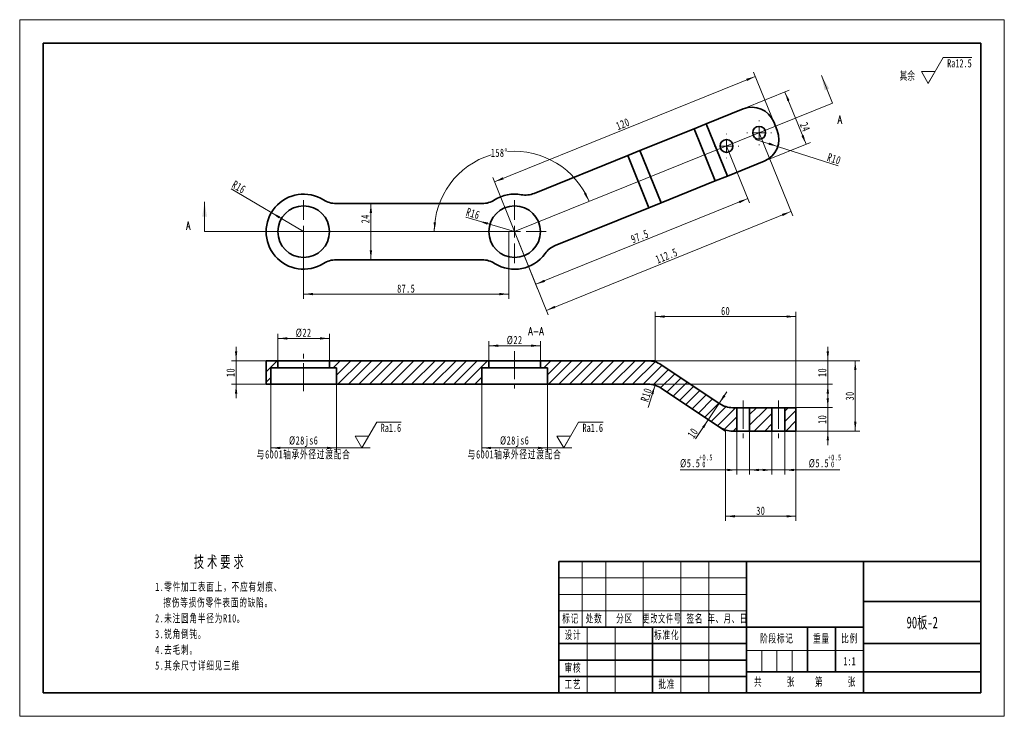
# Model space of a CAD drawing. Header units: millimetres. Extents: x -210 to 210, y -148 to 148.
import ezdxf
from ezdxf.enums import TextEntityAlignment as Align

# ---------------------------------------------------------------- set-up
doc = ezdxf.new("R2010")
doc.units = ezdxf.units.MM
doc.set_wipeout_variables(frame=1)
doc.linetypes.add('点画线', pattern=[18, 12, -2, 2, -2])
doc.layers.get('0').update_dxf_attribs({"lineweight": 35})
for name, color, linetype, lineweight in [('10', 7, 'Continuous', 18), ('中心线层', 1, '点画线', 18), ('剖面线层', 4, 'Continuous', 18), ('尺寸线层', 3, 'Continuous', 18), ('粗实线层', 7, 'Continuous', 35), ('细实线层', 7, 'Continuous', 18)]:
    doc.layers.add(name, color=color, linetype=linetype, lineweight=lineweight)
doc.styles.add('SLDTEXTSTYLE1', font='txt.shx', dxfattribs={"width": 0.7, "bigfont": 'gbcbig.shx'})
doc.styles.add('TitleStyle', font='txt', dxfattribs={"width": 0.667})
doc.styles.add('标准', font='txt', dxfattribs={"width": 0.667})
doc.dimstyles.new('GB_尺寸', dxfattribs={"dimtxt": 3.5, "dimasz": 4, "dimexe": 2, "dimexo": 0, "dimtad": 1, "dimdsep": 46, "dimtxsty": '标准', "dimblk": '_CAXARROW', "dimcen": 0, "dimdle": 6, "dimazin": 2, "dimtfac": 0.707107, "dimtdec": 3, "dimtmove": 2, "dimatfit": 3, "dimfxl": 0, "dimfrac": 2, "dimtolj": 1, "dimtzin": 0, "dimarcsym": 0})

# ---------------------------------------------------------------- blocks, each defined once
blk = doc.blocks.new('$CAXA_FRAME_13B17AC1$')
at = {"layer": '粗实线层'}
for p, q in [((-200, 138.5), (-200, -138.5)), ((200, 138.5), (-200, 138.5)), ((200, -138.5), (200, 138.5)), ((-200, -138.5), (200, -138.5))]:
    blk.add_line(p, q, dxfattribs=at)
at = {"layer": '细实线层'}
for p, q in [((210, 148.5), (-210, 148.5)), ((-210, 148.5), (-210, -148.5)), ((210, -148.5), (210, 148.5)), ((-210, -148.5), (210, -148.5))]:
    blk.add_line(p, q, dxfattribs=at)
blk = doc.blocks.new('$CAXA_TITLE_151E506F$')
at = {"layer": '粗实线层'}
for p, q in [((0, 56), (-180, 56)), ((-180, 56), (-180, 0)), ((-100, 56), (-100, 0)), ((-50, 56), (-50, 0)), ((0, 0), (0, 56)), ((0, 39), (-50, 39)), ((-50, 28), (-180, 28)), ((-140, 28), (-140, 0)), ((-74, 28), (-74, 9)), ((-62, 28), (-62, 9)), ((-100, 21), (-180, 21)), ((0, 21), (-50, 21)), ((-100, 14), (-180, 14)), ((0, 9), (-100, 9)), ((-100, 7), (-180, 7)), ((0, 0), (-180, 0))]:
    blk.add_line(p, q, dxfattribs=at)
at = {"layer": '细实线层'}
for p, q in [((-170, 56), (-170, 28)), ((-160, 56), (-160, 28)), ((-144, 56), (-144, 28)), ((-128, 56), (-128, 0)), ((-116, 56), (-116, 0)), ((-100, 49), (-180, 49)), ((-100, 42), (-180, 42)), ((-100, 35), (-180, 35)), ((-168, 28), (-168, 0)), ((-156, 28), (-156, 0)), ((-50, 18), (-100, 18)), ((-93.5, 18), (-93.5, 9)), ((-87, 18), (-87, 9)), ((-80.5, 18), (-80.5, 9))]:
    blk.add_line(p, q, dxfattribs=at)
at = {"layer": '尺寸线层', "char_height": 3.5, "attachment_point": 5, "line_spacing_factor": 1.369753, "style": '标准'}
for s, insert, width in [('\\T1.1;标记', (-175, 31.5), 18), ('\\T1.1;处数', (-165, 31.5), 18), ('\\T1.1;分区', (-152, 31.5), 30), ('\\T1.1;{\\W0.618357;更改文件号}', (-136, 31.5), 30), ('\\T1.1;签名', (-122, 31.5), 22), ('\\T1.1;{\\W0.634692;年、月、日}', (-108, 31.5), 30), ('\\T1.1;设计', (-174, 24.5), 22), ('\\T1.1;标准化', (-134, 24.5), 22), ('\\T1.1;阶段标记', (-87, 23), 50), ('\\T1.1;重量', (-68, 23), 22), ('\\T1.1;比例', (-56, 23), 22), ('\\T1.1;审核', (-174, 10.5), 22), ('\\T1.1;工艺', (-174, 3.5), 22), ('\\T1.1;批准', (-134, 3.5), 22), ('\\T1.1;共', (-95, 4.5), 8), ('\\T1.1;张', (-81, 4.5), 8), ('\\T1.1;第', (-69, 4.5), 8), ('\\T1.1;张', (-55, 4.5), 8)]:
    blk.add_mtext(s, dxfattribs=dict(at, insert=insert, width=width))
at = {"layer": '尺寸线层', "style": '标准'}
for tag, height, width, p in [('标记C', 3.54, 0.667, (-175, 52.5)), ('处数C', 3.54, 0.667, (-165, 52.5)), ('分区C', 3.54, 0.667, (-152, 52.5)), ('更改文件号C', 3.54, 0.512156, (-136, 52.5)), ('更改签名C', 3.54, 0.459969, (-122, 52.5)), ('更改日期C', 3.54, 0.62723, (-108, 52.5)), ('单位名称', 5.05, 0.667, (-25, 47.5)), ('标记B', 3.54, 0.667, (-175, 45.5)), ('处数B', 3.54, 0.667, (-165, 45.5)), ('分区B', 3.54, 0.667, (-152, 45.5)), ('更改文件号B', 3.54, 0.512156, (-136, 45.5)), ('更改签名B', 3.54, 0.459969, (-122, 45.5)), ('更改日期B', 3.54, 0.62723, (-108, 45.5)), ('材料名称', 5.05, 0.667, (-75, 42)), ('标记A', 3.54, 0.667, (-175, 38.5)), ('处数A', 3.54, 0.667, (-165, 38.5)), ('分区A', 3.54, 0.667, (-152, 38.5)), ('更改文件号A', 3.54, 0.512156, (-136, 38.5)), ('更改签名A', 3.54, 0.459969, (-122, 38.5)), ('更改日期A', 3.54, 0.62723, (-108, 38.5)), ('图纸名称', 5.05, 0.667, (-25, 30)), ('设计', 3.54, 0.667, (-162, 24.5)), ('设计日期', 3.54, 0.667, (-148, 24.5)), ('标准化', 3.54, 0.667, (-122, 24.5)), ('标准化日期', 3.54, 0.569556, (-108, 24.5)), ('图纸编号', 5.05, 0.667, (-25, 15)), ('审核', 3.54, 0.667, (-162, 10.5)), ('审核日期', 3.54, 0.667, (-148, 10.5)), ('阶段标记S', 3.54, 0.229984, (-96.75, 13.5)), ('阶段标记A', 3.54, 0.229984, (-90.25, 13.5)), ('阶段标记B', 3.54, 0.229984, (-83.75, 13.5)), ('阶段标记C', 3.54, 0.229984, (-77.25, 13.5)), ('重量', 3.54, 0.667, (-68, 13.5)), ('图纸比例', 3.54, 0.524733, (-56, 13.5)), ('工艺', 3.54, 0.667, (-162, 3.5)), ('工艺日期', 3.54, 0.667, (-148, 3.5)), ('批准', 3.54, 0.667, (-122, 3.5)), ('批准日期', 3.54, 0.667, (-108, 3.5)), ('页数', 3.54, 0.667, (-88, 4.5)), ('页码', 3.54, 0.667, (-62, 4.5)), ('投影符号', 3.54, 0.667, (-25, 4.5))]:
    blk.add_attdef(tag, text='', height=height, dxfattribs=dict(at, width=width)).set_placement(p, align=Align.MIDDLE_CENTER)
blk = doc.blocks.new('*X4')
at = {"layer": '尺寸线层', "color": 0, "linetype": 'ByBlock', "lineweight": -2, "line_spacing_factor": 1.15057}
for s, insert, char_height, width, attachment_point, style in [('\\T1.3;技术要求', (27.79, 0), 5, 114.1797, 2, 'TitleStyle'), ('\\T1.1;\\pxi-1,l1;1.零件加工表面上，不应有划痕、擦伤等损伤零件表面的缺陷。\\P2.未注圆角半径为R10。\\P3.锐角倒钝。\\P4.去毛刺。\\P5.其余尺寸详细见三维\\P', (0, -11.39), 3.5, 57.0899, 1, '标准')]:
    blk.add_mtext(s, dxfattribs=dict(at, insert=insert, char_height=char_height, width=width, attachment_point=attachment_point, style=style))
blk = doc.blocks.new('SW_CENTERMARKSYMBOL_0_8')
at = {"layer": '10', "color": 0}
for p, q in [((0, 5), (0, 13.5)), ((-5, 0), (-13.5, 0)), ((0, 0), (-2.5, 0)), ((0, 0), (0, 2.5)), ((0, 0), (0, -2.5)), ((0, 0), (2.5, 0)), ((5, 0), (13.5, 0)), ((0, -5), (0, -13.5))]:
    blk.add_line(p, q, dxfattribs=at)
blk = doc.blocks.new('SW_CENTERMARKSYMBOL_2')
at = {"layer": '10', "color": 0}
for p, q in [((0, 5), (0, 13.5)), ((-5, 0), (-13.5, 0)), ((0, 0), (-2.5, 0)), ((0, 0), (0, 2.5)), ((0, 0), (0, -2.5)), ((0, 0), (2.5, 0)), ((5, 0), (13.5, 0)), ((0, -5), (0, -13.5))]:
    blk.add_line(p, q, dxfattribs=at)
blk = doc.blocks.new('SW_CENTERMARKSYMBOL_2_2')
at = {"layer": '10', "color": 0}
for p, q in [((0, 5), (0, 5.25)), ((-5, 0), (-5.25, 0)), ((0, 0), (-2.5, 0)), ((0, 0), (0, 2.5)), ((0, 0), (0, -2.5)), ((0, 0), (2.5, 0)), ((5, 0), (5.25, 0)), ((0, -5), (0, -5.25))]:
    blk.add_line(p, q, dxfattribs=at)
blk = doc.blocks.new('SW_CENTERMARKSYMBOL_3_2')
at = {"layer": '10', "color": 0}
for p, q in [((0, 5), (0, 5.25)), ((-5, 0), (-5.25, 0)), ((0, 0), (-2.5, 0)), ((0, 0), (0, 2.5)), ((0, 0), (0, -2.5)), ((0, 0), (2.5, 0)), ((5, 0), (5.25, 0)), ((0, -5), (0, -5.25))]:
    blk.add_line(p, q, dxfattribs=at)
blk = doc.blocks.new('*X9')
at = {"layer": '尺寸线层', "linetype": 'Continuous'}
blk.add_hatch(color=0, dxfattribs=at).paths.add_polyline_path([(-102.66, 66.26), (-98.97, 64.66), (-99.47, 63.8)], flags=0)
at = {"layer": '尺寸线层', "color": 0, "linetype": 'Continuous'}
blk.add_line((-119.86, 76.42), (-88.89, 58.13), dxfattribs=at)
at = {"layer": '尺寸线层', "color": 0, "linetype": 'Continuous', "insert": (-116.48, 77.17), "char_height": 3.5, "width": 9.4793, "attachment_point": 5, "rotation": 329.4295, "line_spacing_factor": 1.15057, "style": '标准'}
blk.add_mtext('\\T1.1;R16', dxfattribs=at)
blk = doc.blocks.new('_CAXARROW')
blk.add_hatch(color=0).paths.add_polyline_path([(0, 0), (-1, 0.125), (-1, -0.125)], flags=0)
blk = doc.blocks.new('*X10')
at = {"layer": '尺寸线层', "linetype": 'Continuous'}
for points in [[(-60.2, 70.13), (-59.7, 66.13), (-60.7, 66.13)], [(-60.2, 46.13), (-59.7, 50.13), (-60.7, 50.13)]]:
    blk.add_hatch(color=0, dxfattribs=at).paths.add_polyline_path(points, flags=0)
at = {"layer": '尺寸线层', "color": 0, "linetype": 'Continuous'}
for p, q in [((-75.03, 70.13), (-58.2, 70.13)), ((-60.2, 70.13), (-60.2, 46.13)), ((-75.03, 46.13), (-58.2, 46.13))]:
    blk.add_line(p, q, dxfattribs=at)
at = {"layer": '尺寸线层', "color": 0, "insert": (-62.55, 63.6), "char_height": 3.5, "width": 7, "attachment_point": 5, "rotation": 90, "line_spacing_factor": 1.15057, "style": '标准'}
blk.add_mtext('\\T1.1;24', dxfattribs=at)
blk = doc.blocks.new('*X11')
at = {"layer": '尺寸线层', "linetype": 'Continuous'}
blk.add_hatch(color=0, dxfattribs=at).paths.add_polyline_path([(-14.22, 62.69), (-10.25, 62.03), (-10.53, 61.07)], flags=0)
at = {"layer": '尺寸线层', "color": 0, "linetype": 'Continuous'}
blk.add_line((-19.7, 64.32), (1.11, 58.13), dxfattribs=at)
at = {"layer": '尺寸线层', "color": 0, "linetype": 'Continuous', "insert": (-16.6, 65.87), "char_height": 3.5, "width": 9.4793, "attachment_point": 5, "rotation": 343.4195, "line_spacing_factor": 1.15057, "style": '标准'}
blk.add_mtext('\\T1.1;R16', dxfattribs=at)
blk = doc.blocks.new('*X12')
at = {"layer": '尺寸线层', "linetype": 'Continuous'}
for points in [[(32.87, 70.96), (30.7, 74.35), (31.59, 74.81)], [(-33.14, 58.13), (-32.4, 62.09), (-33.4, 62.18)]]:
    blk.add_hatch(color=0, dxfattribs=at).paths.add_polyline_path(points, flags=0)
at = {"layer": '尺寸线层', "color": 0, "linetype": 'Continuous'}
for start, end in [(107.0106, 180), (22, 95.1101)]:
    blk.add_arc((1.11, 58.13), 34.25, start, end, dxfattribs=at)
at = {"layer": '尺寸线层', "color": 0, "insert": (-5.42, 91.74), "char_height": 3.5, "width": 12.2504, "attachment_point": 5, "line_spacing_factor": 1.15057, "style": '标准'}
blk.add_mtext('\\T1.1;158%%D', dxfattribs=at)
blk = doc.blocks.new('*X13')
at = {"layer": '尺寸线层', "linetype": 'Continuous'}
for points in [[(146.43, 3.09), (146.93, -0.91), (145.93, -0.91)], [(146.43, -26.91), (146.93, -22.91), (145.93, -22.91)]]:
    blk.add_hatch(color=0, dxfattribs=at).paths.add_polyline_path(points, flags=0)
at = {"layer": '尺寸线层', "color": 0, "linetype": 'Continuous'}
for p, q in [((61.11, 3.09), (148.43, 3.09)), ((146.43, 3.09), (146.43, -26.91)), ((121.11, -26.91), (148.43, -26.91))]:
    blk.add_line(p, q, dxfattribs=at)
at = {"layer": '尺寸线层', "color": 0, "insert": (144.08, -11.91), "char_height": 3.5, "width": 7, "attachment_point": 5, "rotation": 90, "line_spacing_factor": 1.15057, "style": '标准'}
blk.add_mtext('\\T1.1;30', dxfattribs=at)
blk = doc.blocks.new('*X14')
at = {"layer": '尺寸线层', "linetype": 'Continuous'}
for points in [[(134.71, -16.91), (134.21, -12.91), (135.21, -12.91)], [(134.71, -26.91), (134.21, -30.91), (135.21, -30.91)]]:
    blk.add_hatch(color=0, dxfattribs=at).paths.add_polyline_path(points, flags=0)
at = {"layer": '尺寸线层', "color": 0, "linetype": 'Continuous'}
for p, q in [((134.71, -32.91), (134.71, -10.91)), ((116.36, -16.91), (136.71, -16.91)), ((116.36, -26.91), (136.71, -26.91))]:
    blk.add_line(p, q, dxfattribs=at)
at = {"layer": '尺寸线层', "color": 0, "insert": (132.34, -21.91), "char_height": 3.5, "width": 7, "attachment_point": 5, "rotation": 90, "line_spacing_factor": 1.15057, "style": '标准'}
blk.add_mtext('\\T1.1;10', dxfattribs=at)
blk = doc.blocks.new('*X15')
at = {"layer": '尺寸线层', "linetype": 'Continuous'}
for points in [[(134.71, 3.09), (135.21, 7.09), (134.21, 7.09)], [(134.71, -6.91), (135.21, -10.91), (134.21, -10.91)]]:
    blk.add_hatch(color=0, dxfattribs=at).paths.add_polyline_path(points, flags=0)
at = {"layer": '尺寸线层', "color": 0, "linetype": 'Continuous'}
for p, q in [((134.71, 9.09), (134.71, -12.91)), ((61.11, 3.09), (136.71, 3.09)), ((58.08, -6.91), (136.71, -6.91))]:
    blk.add_line(p, q, dxfattribs=at)
at = {"layer": '尺寸线层', "color": 0, "insert": (132.34, -1.91), "char_height": 3.5, "width": 7, "attachment_point": 5, "rotation": 90, "line_spacing_factor": 1.15057, "style": '标准'}
blk.add_mtext('\\T1.1;10', dxfattribs=at)
blk = doc.blocks.new('*X16')
at = {"layer": '尺寸线层', "linetype": 'Continuous'}
for points in [[(100.58, 72.2), (96.69, 71.17), (97.06, 70.24)], [(10.18, 35.68), (13.7, 37.64), (14.08, 36.71)]]:
    blk.add_hatch(color=0, dxfattribs=at).paths.add_polyline_path(points, flags=0)
at = {"layer": '尺寸线层', "color": 0, "linetype": 'Continuous'}
for p, q in [((91.51, 94.65), (101.33, 70.35)), ((10.18, 35.68), (100.58, 72.2)), ((1.11, 58.13), (10.93, 33.82))]:
    blk.add_line(p, q, dxfattribs=at)
at = {"layer": '尺寸线层', "color": 0, "insert": (54.5, 56.12), "char_height": 3.5, "width": 12.73, "attachment_point": 5, "rotation": 22, "line_spacing_factor": 1.15057, "style": '标准'}
blk.add_mtext('\\T1.1;97.5', dxfattribs=at)
blk = doc.blocks.new('*X17')
at = {"layer": '尺寸线层', "linetype": 'Continuous'}
for points in [[(118.98, 66.71), (115.08, 65.68), (115.46, 64.75)], [(14.67, 24.57), (18.19, 26.53), (18.57, 25.61)]]:
    blk.add_hatch(color=0, dxfattribs=at).paths.add_polyline_path(points, flags=0)
at = {"layer": '尺寸线层', "color": 0, "linetype": 'Continuous'}
for p, q in [((105.42, 100.27), (119.73, 64.86)), ((14.67, 24.57), (118.98, 66.71)), ((1.11, 58.13), (15.42, 22.72))]:
    blk.add_line(p, q, dxfattribs=at)
at = {"layer": '尺寸线层', "color": 0, "insert": (65.94, 47.84), "char_height": 3.5, "width": 16.1825, "attachment_point": 5, "rotation": 22, "line_spacing_factor": 1.15057, "style": '标准'}
blk.add_mtext('\\T1.1;112.5', dxfattribs=at)
blk = doc.blocks.new('*X18')
at = {"layer": '尺寸线层', "linetype": 'Continuous'}
for points in [[(103.79, 124.32), (100.27, 122.36), (99.9, 123.29)], [(-7.47, 79.37), (-3.57, 80.41), (-3.95, 81.33)]]:
    blk.add_hatch(color=0, dxfattribs=at).paths.add_polyline_path(points, flags=0)
at = {"layer": '尺寸线层', "color": 0, "linetype": 'Continuous'}
for p, q in [((112.37, 103.08), (103.04, 126.18)), ((103.79, 124.32), (-7.47, 79.37)), ((1.11, 58.13), (-8.22, 81.22))]:
    blk.add_line(p, q, dxfattribs=at)
at = {"layer": '尺寸线层', "color": 0, "insert": (47.27, 104.04), "char_height": 3.5, "width": 9.3027, "attachment_point": 5, "rotation": 22, "line_spacing_factor": 1.15057, "style": '标准'}
blk.add_mtext('\\T1.1;120', dxfattribs=at)
blk = doc.blocks.new('*X19')
at = {"layer": '尺寸线层', "linetype": 'Continuous'}
for points in [[(-88.89, 31.51), (-84.89, 32.01), (-84.89, 31.01)], [(-1.39, 31.51), (-5.39, 32.01), (-5.39, 31.01)]]:
    blk.add_hatch(color=0, dxfattribs=at).paths.add_polyline_path(points, flags=0)
at = {"layer": '尺寸线层', "color": 0, "linetype": 'Continuous'}
for p, q in [((-88.89, 58.13), (-88.89, 29.51)), ((-1.39, 58.13), (-1.39, 29.51)), ((-88.89, 31.51), (-1.39, 31.51))]:
    blk.add_line(p, q, dxfattribs=at)
at = {"layer": '尺寸线层', "color": 0, "insert": (-45.14, 33.86), "char_height": 3.5, "width": 12.73, "attachment_point": 5, "line_spacing_factor": 1.15057, "style": '标准'}
blk.add_mtext('\\T1.1;87.5', dxfattribs=at)
blk = doc.blocks.new('*X20')
at = {"layer": '尺寸线层', "linetype": 'Continuous'}
for points in [[(-102.89, -34.08), (-98.89, -33.58), (-98.89, -34.58)], [(-74.89, -34.08), (-78.89, -33.58), (-78.89, -34.58)]]:
    blk.add_hatch(color=0, dxfattribs=at).paths.add_polyline_path(points, flags=0)
at = {"layer": '尺寸线层', "color": 0, "linetype": 'Continuous'}
for p, q in [((-102.89, -6.91), (-102.89, -36.08)), ((-74.89, -6.91), (-74.89, -36.08)), ((-102.89, -34.08), (-74.89, -34.08))]:
    blk.add_line(p, q, dxfattribs=at)
at = {"layer": '尺寸线层', "color": 0, "char_height": 3.5, "attachment_point": 5, "line_spacing_factor": 1.15057, "style": '标准'}
for s, insert, width in [('\\T1.1;%%C28js6', (-88.89, -31.4), 22.1841), ('\\T1.1;与6001轴承外径过渡配合', (-88.89, -37.02), 74.0882)]:
    blk.add_mtext(s, dxfattribs=dict(at, insert=insert, width=width))
blk = doc.blocks.new('*X21')
at = {"layer": '尺寸线层', "linetype": 'Continuous'}
for points in [[(-12.89, -34.08), (-8.89, -33.58), (-8.89, -34.58)], [(15.11, -34.08), (11.11, -33.58), (11.11, -34.58)]]:
    blk.add_hatch(color=0, dxfattribs=at).paths.add_polyline_path(points, flags=0)
at = {"layer": '尺寸线层', "color": 0, "linetype": 'Continuous'}
for p, q in [((-12.89, -6.91), (-12.89, -36.08)), ((15.11, -6.91), (15.11, -36.08)), ((-12.89, -34.08), (15.11, -34.08))]:
    blk.add_line(p, q, dxfattribs=at)
at = {"layer": '尺寸线层', "color": 0, "char_height": 3.5, "attachment_point": 5, "line_spacing_factor": 1.15057, "style": '标准'}
for s, insert, width in [('\\T1.1;%%C28js6', (1.11, -31.4), 22.1841), ('\\T1.1;与6001轴承外径过渡配合', (1.11, -37.02), 74.0882)]:
    blk.add_mtext(s, dxfattribs=dict(at, insert=insert, width=width))
blk = doc.blocks.new('*X22')
at = {"layer": '尺寸线层', "linetype": 'Continuous'}
for points in [[(-99.89, 12.61), (-95.89, 13.11), (-95.89, 12.11)], [(-77.89, 12.61), (-81.89, 13.11), (-81.89, 12.11)]]:
    blk.add_hatch(color=0, dxfattribs=at).paths.add_polyline_path(points, flags=0)
at = {"layer": '尺寸线层', "color": 0, "linetype": 'Continuous'}
for p, q in [((-99.89, 0.09), (-99.89, 14.61)), ((-99.89, 12.61), (-77.89, 12.61)), ((-77.89, 0.09), (-77.89, 14.61))]:
    blk.add_line(p, q, dxfattribs=at)
at = {"layer": '尺寸线层', "color": 0, "insert": (-88.89, 14.96), "char_height": 3.5, "width": 11.5236, "attachment_point": 5, "line_spacing_factor": 1.15057, "style": '标准'}
blk.add_mtext('\\T1.1;%%C22', dxfattribs=at)
blk = doc.blocks.new('*X23')
at = {"layer": '尺寸线层', "linetype": 'Continuous'}
for points in [[(-9.89, 9.5), (-5.89, 10), (-5.89, 9)], [(12.11, 9.5), (8.11, 10), (8.11, 9)]]:
    blk.add_hatch(color=0, dxfattribs=at).paths.add_polyline_path(points, flags=0)
at = {"layer": '尺寸线层', "color": 0, "linetype": 'Continuous'}
for p, q in [((-9.89, 3.09), (-9.89, 11.5)), ((-9.89, 9.5), (12.11, 9.5)), ((12.11, 3.09), (12.11, 11.5))]:
    blk.add_line(p, q, dxfattribs=at)
at = {"layer": '尺寸线层', "color": 0, "insert": (1.11, 11.85), "char_height": 3.5, "width": 11.5236, "attachment_point": 5, "line_spacing_factor": 1.15057, "style": '标准'}
blk.add_mtext('\\T1.1;%%C22', dxfattribs=at)
blk = doc.blocks.new('*X25')
at = {"layer": '尺寸线层', "color": 0, "char_height": 3.5, "attachment_point": 1, "line_spacing_factor": 1.15057, "style": '标准'}
for s, insert, width in [('\\T1.1;{\\H0.707107x;+0.5}', (79.75, -36.91), 19.6447), ('\\T1.1;%%C5.5', (71.69, -38.84), 53.0059), ('\\T1.1;{\\H0.707107x;0}', (81.18, -39.86), 19.6447)]:
    blk.add_mtext(s, dxfattribs=dict(at, insert=insert, width=width))
blk = doc.blocks.new('*X24')
at = {"layer": '尺寸线层', "linetype": 'Continuous'}
for points in [[(95.86, -43.47), (91.86, -42.97), (91.86, -43.97)], [(101.36, -43.47), (105.36, -42.97), (105.36, -43.97)]]:
    blk.add_hatch(color=0, dxfattribs=at).paths.add_polyline_path(points, flags=0)
at = {"layer": '尺寸线层', "color": 0, "linetype": 'Continuous'}
for p, q in [((95.86, -26.91), (95.86, -45.47)), ((101.36, -26.91), (101.36, -45.47)), ((71.74, -43.47), (107.36, -43.47))]:
    blk.add_line(p, q, dxfattribs=at)
at = {"layer": '尺寸线层', "color": 0}
blk.add_blockref('*X25', (0, 0), dxfattribs=at)
blk = doc.blocks.new('*X27')
at = {"layer": '尺寸线层', "color": 0, "char_height": 3.5, "attachment_point": 1, "line_spacing_factor": 1.15057, "style": '标准'}
for s, insert, width in [('\\T1.1;{\\H0.707107x;+0.5}', (134.66, -36.91), 19.6447), ('\\T1.1;%%C5.5', (126.59, -38.84), 53.0059), ('\\T1.1;{\\H0.707107x;0}', (136.09, -39.86), 19.6447)]:
    blk.add_mtext(s, dxfattribs=dict(at, insert=insert, width=width))
blk = doc.blocks.new('*X26')
at = {"layer": '尺寸线层', "linetype": 'Continuous'}
for points in [[(110.86, -43.47), (106.86, -42.97), (106.86, -43.97)], [(116.36, -43.47), (120.36, -42.97), (120.36, -43.97)]]:
    blk.add_hatch(color=0, dxfattribs=at).paths.add_polyline_path(points, flags=0)
at = {"layer": '尺寸线层', "color": 0, "linetype": 'Continuous'}
for p, q in [((110.86, -26.91), (110.86, -45.47)), ((116.36, -26.91), (116.36, -45.47)), ((104.86, -43.47), (139.79, -43.47))]:
    blk.add_line(p, q, dxfattribs=at)
at = {"layer": '尺寸线层', "color": 0}
blk.add_blockref('*X27', (0, 0), dxfattribs=at)
blk = doc.blocks.new('*X28')
at = {"layer": '尺寸线层', "linetype": 'Continuous'}
for points in [[(116.44, 117.66), (117.48, 113.77), (118.4, 114.14)], [(125.43, 95.41), (123.47, 98.93), (124.4, 99.31)]]:
    blk.add_hatch(color=0, dxfattribs=at).paths.add_polyline_path(points, flags=0)
at = {"layer": '尺寸线层', "color": 0, "linetype": 'Continuous'}
for p, q in [((98.61, 110.46), (118.29, 118.41)), ((125.43, 95.41), (116.44, 117.66)), ((107.6, 88.21), (127.29, 96.16))]:
    blk.add_line(p, q, dxfattribs=at)
at = {"layer": '尺寸线层', "color": 0, "insert": (125.02, 102.73), "char_height": 3.5, "width": 7, "attachment_point": 5, "rotation": 292, "line_spacing_factor": 1.15057, "style": '标准'}
blk.add_mtext('\\T1.1;24', dxfattribs=at)
blk = doc.blocks.new('*X29')
at = {"layer": '尺寸线层', "linetype": 'Continuous'}
blk.add_hatch(color=0, dxfattribs=at).paths.add_polyline_path([(113.37, 94.42), (109.41, 95.17), (109.72, 96.12)], flags=0)
at = {"layer": '尺寸线层', "color": 0, "linetype": 'Continuous'}
blk.add_line((139.12, 86.13), (103.85, 97.48), dxfattribs=at)
at = {"layer": '尺寸线层', "color": 0, "linetype": 'Continuous', "insert": (137.43, 89.16), "char_height": 3.5, "width": 9.6812, "attachment_point": 5, "rotation": 342.1673, "line_spacing_factor": 1.15057, "style": '标准'}
blk.add_mtext('\\T1.1;R10', dxfattribs=at)
blk = doc.blocks.new('*X30')
at = {"layer": '尺寸线层', "linetype": 'Continuous'}
for points in [[(88.39, -15.1), (90.19, -11.49), (91.02, -12.05)], [(83.77, -22.02), (81.14, -25.07), (81.97, -25.63)]]:
    blk.add_hatch(color=0, dxfattribs=at).paths.add_polyline_path(points, flags=0)
at = {"layer": '尺寸线层', "color": 0, "linetype": 'Continuous'}
for p, q in [((78.27, -30.27), (91.71, -10.1)), ((84.79, -12.7), (90.05, -16.21)), ((79.11, -18.91), (85.44, -23.13))]:
    blk.add_line(p, q, dxfattribs=at)
at = {"layer": '尺寸线层', "color": 0, "insert": (77.12, -27.73), "char_height": 3.5, "width": 7, "attachment_point": 5, "rotation": 56.3099, "line_spacing_factor": 1.15057, "style": '标准'}
blk.add_mtext('\\T1.1;10', dxfattribs=at)
blk = doc.blocks.new('*X31')
at = {"layer": '尺寸线层', "linetype": 'Continuous'}
for points in [[(-117.68, 3.09), (-118.18, 7.09), (-117.18, 7.09)], [(-117.68, -6.91), (-118.18, -10.91), (-117.18, -10.91)]]:
    blk.add_hatch(color=0, dxfattribs=at).paths.add_polyline_path(points, flags=0)
at = {"layer": '尺寸线层', "color": 0, "linetype": 'Continuous'}
for p, q in [((-117.68, -12.91), (-117.68, 9.09)), ((-104.89, 3.09), (-119.68, 3.09)), ((-104.89, -6.91), (-119.68, -6.91))]:
    blk.add_line(p, q, dxfattribs=at)
at = {"layer": '尺寸线层', "color": 0, "insert": (-120.04, -1.91), "char_height": 3.5, "width": 7, "attachment_point": 5, "rotation": 90, "line_spacing_factor": 1.15057, "style": '标准'}
blk.add_mtext('\\T1.1;10', dxfattribs=at)
blk = doc.blocks.new('*X32')
at = {"layer": '尺寸线层', "linetype": 'Continuous'}
for points in [[(91.11, -63.22), (95.11, -62.72), (95.11, -63.72)], [(121.11, -63.22), (117.11, -62.72), (117.11, -63.72)]]:
    blk.add_hatch(color=0, dxfattribs=at).paths.add_polyline_path(points, flags=0)
at = {"layer": '尺寸线层', "color": 0, "linetype": 'Continuous'}
for p, q in [((91.11, -26.91), (91.11, -65.22)), ((121.11, -26.91), (121.11, -65.22)), ((91.11, -63.22), (121.11, -63.22))]:
    blk.add_line(p, q, dxfattribs=at)
at = {"layer": '尺寸线层', "color": 0, "insert": (106.11, -60.87), "char_height": 3.5, "width": 7, "attachment_point": 5, "line_spacing_factor": 1.15057, "style": '标准'}
blk.add_mtext('\\T1.1;30', dxfattribs=at)
blk = doc.blocks.new('*X33')
at = {"layer": '尺寸线层', "linetype": 'Continuous'}
for points in [[(61.11, 21.93), (65.11, 21.43), (65.11, 22.43)], [(121.11, 21.93), (117.11, 21.43), (117.11, 22.43)]]:
    blk.add_hatch(color=0, dxfattribs=at).paths.add_polyline_path(points, flags=0)
at = {"layer": '尺寸线层', "color": 0, "linetype": 'Continuous'}
for p, q in [((61.11, 3.09), (61.11, 23.93)), ((121.11, 21.93), (61.11, 21.93)), ((121.11, -16.91), (121.11, 23.93))]:
    blk.add_line(p, q, dxfattribs=at)
at = {"layer": '尺寸线层', "color": 0, "insert": (91.11, 24.28), "char_height": 3.5, "width": 7, "attachment_point": 5, "line_spacing_factor": 1.15057, "style": '标准'}
blk.add_mtext('\\T1.1;60', dxfattribs=at)
blk = doc.blocks.new('*X34')
at = {"layer": '尺寸线层', "linetype": 'Continuous'}
blk.add_hatch(color=0, dxfattribs=at).paths.add_polyline_path([(61, -7.35), (60.31, -11.32), (59.35, -11.03)], flags=0)
at = {"layer": '尺寸线层', "color": 0, "linetype": 'Continuous'}
blk.add_line((61, -7.35), (58.08, -16.91), dxfattribs=at)
at = {"layer": '尺寸线层', "color": 0, "linetype": 'Continuous', "insert": (57.28, -11.44), "char_height": 3.5, "width": 9.6812, "attachment_point": 5, "rotation": 73.0547, "line_spacing_factor": 1.15057, "style": '标准'}
blk.add_mtext('\\T1.1;R10', dxfattribs=at)
blk = doc.blocks.new('*X35')
at = {"layer": '尺寸线层', "color": 0, "linetype": 'Continuous'}
for p, q in [((0, 0), (6.35, 11)), ((6.35, 11), (16.77, 11)), ((0, 0), (-2.89, 5)), ((-2.89, 5), (2.89, 5))]:
    blk.add_line(p, q, dxfattribs=at)
at = {"layer": '尺寸线层', "color": 0, "linetype": 'Continuous', "lineweight": -2}
blk.add_line((-6.94, 0), (3.5, 0), dxfattribs=at)
at = {"layer": '尺寸线层', "color": 0, "style": '标准', "width": 0.667}
blk.add_text('Ra1.6', height=3.5, dxfattribs=at).set_placement((12.4, 8.56), align=Align.MIDDLE_CENTER)
blk = doc.blocks.new('*X36')
at = {"layer": '尺寸线层', "color": 0, "linetype": 'Continuous'}
for p, q in [((0, 0), (6.35, 11)), ((6.35, 11), (16.77, 11)), ((0, 0), (-2.89, 5)), ((-2.89, 5), (2.89, 5))]:
    blk.add_line(p, q, dxfattribs=at)
at = {"layer": '尺寸线层', "color": 0, "linetype": 'Continuous', "lineweight": -2}
blk.add_line((-10.82, 0), (3.5, 0), dxfattribs=at)
at = {"layer": '尺寸线层', "color": 0, "style": '标准', "width": 0.667}
blk.add_text('Ra1.6', height=3.5, dxfattribs=at).set_placement((12.4, 8.56), align=Align.MIDDLE_CENTER)
blk = doc.blocks.new('*X37')
at = {"layer": '尺寸线层', "color": 0, "linetype": 'Continuous'}
for p, q in [((0, 0), (6.35, 11)), ((6.35, 11), (18.57, 11)), ((0, 0), (-2.89, 5)), ((-2.89, 5), (2.89, 5))]:
    blk.add_line(p, q, dxfattribs=at)
at = {"layer": '尺寸线层', "color": 0, "style": '标准', "width": 0.667}
blk.add_text('Ra12.5', height=3.5, dxfattribs=at).set_placement((13.3, 8.56), align=Align.MIDDLE_CENTER)
blk.add_text('其余', height=3.5, dxfattribs=at).set_placement((-5.69, 3.25), align=Align.MIDDLE_RIGHT)

msp = doc.modelspace()

# ---------------------------------------------------------------- hatches: boundary and pattern name
at = {"layer": '剖面线层'}
h = msp.add_hatch(dxfattribs=at)
h.set_pattern_fill('ANSI31', color=256, style=0, pattern_type=0)
h.paths.add_polyline_path([(-99.888, 3.086), (-104.888, 3.086), (-104.888, -6.914), (-102.888, -6.914), (-102.888, 0.086), (-99.888, 0.086)], flags=0)
h = msp.add_hatch(dxfattribs=at)
h.set_pattern_fill('ANSI31', color=256, style=0, pattern_type=0)
h.paths.add_polyline_path([(-74.888, 0.086), (-74.888, -6.914), (-12.888, -6.914), (-12.888, 0.086), (-9.888, 0.086), (-9.888, 3.086), (-77.888, 3.086), (-77.888, 0.086)], flags=0)
h = msp.add_hatch(dxfattribs=at)
h.set_pattern_fill('ANSI31', color=256, style=0, pattern_type=0)
edge = h.paths.add_edge_path(flags=0)
edge.add_arc((94.14, -16.914), 10, 236.30993, 270)
edge.add_line((94.14, -26.914), (95.862, -26.914))
edge.add_line((95.862, -26.914), (95.862, -16.914))
edge.add_line((95.862, -16.914), (94.14, -16.914))
edge.add_arc((94.14, -6.914), 10, 236.30993, 270, ccw=False)
edge.add_line((88.593, -15.234), (63.631, 1.407))
edge.add_arc((58.084, -6.914), 10, 56.30993, 90)
edge.add_line((58.084, 3.086), (12.112, 3.086))
edge.add_line((12.112, 3.086), (12.112, 0.086))
edge.add_line((12.112, 0.086), (15.112, 0.086))
edge.add_line((15.112, 0.086), (15.112, -6.914))
edge.add_line((15.112, -6.914), (58.084, -6.914))
edge.add_arc((58.084, -16.914), 10, 56.30993, 90, ccw=False)
edge.add_line((63.631, -8.593), (88.593, -25.234))
h = msp.add_hatch(dxfattribs=at)
h.set_pattern_fill('ANSI31', color=256, style=0, pattern_type=0)
h.paths.add_polyline_path([(101.362, -26.914), (110.862, -26.914), (110.862, -16.914), (101.362, -16.914)], flags=0)
h = msp.add_hatch(dxfattribs=at)
h.set_pattern_fill('ANSI31', color=256, style=0, pattern_type=0)
h.paths.add_polyline_path([(121.112, -16.914), (116.362, -16.914), (116.362, -26.914), (121.112, -26.914)], flags=0)
at = {"layer": '尺寸线层'}
for points in [[(131.954, 124.688), (133.391, 118.419), (135.275, 119.181)], [(-131.137, 70.827), (-132.153, 64.477), (-130.121, 64.477)]]:
    msp.add_hatch(color=256, dxfattribs=at).paths.add_polyline_path(points, flags=0)

# ---------------------------------------------------------------- linework, layer by layer
at = {"layer": '中心线层'}
for p, q in [((-88.888, -9.914), (-88.888, 7.219)), ((1.112, 7.219), (1.112, -9.914)), ((98.612, -13.914), (98.612, -29.914)), ((113.612, -13.914), (113.612, -29.914))]:
    msp.add_line(p, q, dxfattribs=at)
at = {"layer": '尺寸线层'}
for p, q in [((136.712, 112.912), (131.954, 124.688)), ((1.112, 58.127), (136.712, 112.912)), ((-131.137, 58.127), (-131.137, 70.827)), ((1.112, 58.127), (-131.137, 58.127))]:
    msp.add_line(p, q, dxfattribs=at)
at = {"layer": '粗实线层'}
for p, q in [((82.871, 104.102), (98.607, 110.46)), ((54.584, 92.673), (77.728, 102.024)), ((77.728, 102.024), (82.871, 104.102)), ((86.718, 79.771), (77.728, 102.024)), ((82.871, 104.102), (91.861, 81.849)), ((111.625, 104.934), (113.123, 101.225)), ((49.441, 90.595), (54.584, 92.673)), ((54.584, 92.673), (63.574, 70.421)), ((9.464, 74.444), (49.441, 90.595)), ((58.431, 68.343), (49.441, 90.595)), ((107.598, 88.207), (91.861, 81.849)), ((91.861, 81.849), (86.718, 79.771)), ((86.718, 79.771), (63.574, 70.421)), ((-75.031, 70.127), (-12.744, 70.127)), ((58.431, 68.343), (18.455, 52.191)), ((63.574, 70.421), (58.431, 68.343)), ((-12.744, 46.127), (-75.031, 46.127)), ((-104.888, 3.086), (-104.888, -6.914)), ((-99.888, 3.086), (-104.888, 3.086)), ((-102.888, 0.086), (-99.888, 0.086)), ((-102.888, 0.086), (-102.888, -6.914)), ((-99.888, 3.086), (-99.888, 0.086)), ((-77.888, 3.086), (-99.888, 3.086)), ((-77.888, 0.086), (-99.888, 0.086)), ((-77.888, 0.086), (-77.888, 3.086)), ((-9.888, 3.086), (-77.888, 3.086)), ((-77.888, 0.086), (-74.888, 0.086)), ((-74.888, -6.914), (-74.888, 0.086)), ((-12.888, 0.086), (-12.888, -6.914)), ((-12.888, 0.086), (-9.888, 0.086)), ((-9.888, 3.086), (-9.888, 0.086)), ((12.112, 3.086), (-9.888, 3.086)), ((12.112, 0.086), (-9.888, 0.086)), ((12.112, 3.086), (12.112, 0.086)), ((12.112, 3.086), (61.112, 3.086)), ((15.112, 0.086), (12.112, 0.086)), ((15.112, 0.086), (15.112, -6.914)), ((63.631, 1.407), (88.593, -15.234)), ((-102.888, -6.914), (-104.888, -6.914)), ((-74.888, -6.914), (-102.888, -6.914)), ((-12.888, -6.914), (-74.888, -6.914)), ((15.112, -6.914), (-12.888, -6.914)), ((15.112, -6.914), (58.084, -6.914)), ((91.112, -26.914), (63.631, -8.593)), ((94.14, -16.914), (95.862, -16.914)), ((95.862, -26.914), (95.862, -16.914)), ((101.362, -16.914), (95.862, -16.914)), ((101.362, -16.914), (101.362, -26.914)), ((101.362, -16.914), (110.862, -16.914)), ((110.862, -26.914), (110.862, -16.914)), ((116.362, -16.914), (110.862, -16.914)), ((116.362, -16.914), (116.362, -26.914)), ((116.362, -16.914), (121.112, -16.914)), ((121.112, -16.914), (121.112, -26.914)), ((95.862, -26.914), (94.14, -26.914)), ((101.362, -26.914), (95.862, -26.914)), ((110.862, -26.914), (101.362, -26.914)), ((116.362, -26.914), (110.862, -26.914)), ((121.112, -26.914), (116.362, -26.914))]:
    msp.add_line(p, q, dxfattribs=at)
for centre, radius in [((105.42, 100.27), 2.75), ((91.513, 94.651), 2.75), ((-88.888, 58.127), 11), ((1.112, 58.127), 11)]:
    msp.add_circle(centre, radius, dxfattribs=at)
for centre, radius, start, end in [((102.353, 101.188), 10, 22, 112), ((103.852, 97.479), 10, 292, 22), ((-88.888, 58.127), 16, 57.79577, 302.20423), ((-75.031, 80.127), 10, 237.79577, 270), ((-12.744, 80.127), 10, 270, 302.20423), ((1.112, 58.127), 16, 79.79577, 122.20423), ((5.718, 83.715), 10, 259.79577, 292), ((22.201, 42.919), 10, 112, 144.20423), ((1.112, 58.127), 16, 237.79577, 324.20423), ((-75.031, 36.127), 10, 90, 122.20423), ((-12.744, 36.127), 10, 57.79577, 90), ((58.084, -6.914), 10, 56.30993, 90), ((58.084, -16.914), 10, 56.30993, 90), ((94.14, -6.914), 10, 236.30993, 270), ((94.14, -16.914), 10, 236.30993, 270)]:
    msp.add_arc(centre, radius, start, end, dxfattribs=at)

# ---------------------------------------------------------------- block references
at = {"layer": '中心线层'}
for name, p in [('SW_CENTERMARKSYMBOL_2_2', (105.42, 100.27)), ('SW_CENTERMARKSYMBOL_3_2', (91.513, 94.651)), ('SW_CENTERMARKSYMBOL_0_8', (-88.888, 58.127)), ('SW_CENTERMARKSYMBOL_2', (1.112, 58.127))]:
    msp.add_blockref(name, p, dxfattribs=at)
at = {"layer": '尺寸线层'}
msp.add_blockref('*X4', (-152.226, -80.144), dxfattribs=at)
at = {"layer": '粗实线层'}
msp.add_blockref('$CAXA_FRAME_13B17AC1$', (0, 0), dxfattribs=at)
ref = msp.add_blockref('$CAXA_TITLE_151E506F$', (200, -138.5), dxfattribs=at)
ref.add_attrib('图纸名称', '90板-2', dxfattribs={"layer": '尺寸线层', "height": 5, "style": '标准', "width": 0.667}).set_placement((175, -108.5), align=Align.MIDDLE_CENTER)
ref.add_attrib('图纸比例', '1:1', dxfattribs={"layer": '尺寸线层', "height": 3.5, "style": '标准', "width": 0.667}).set_placement((144, -125), align=Align.MIDDLE_CENTER)

# ---------------------------------------------------------------- texts
at = {"layer": '尺寸线层', "char_height": 3.5, "attachment_point": 1, "style": 'SLDTEXTSTYLE1'}
for s, insert, width in [('A', (138.944, 107.662), 2.8), ('A', (-139.013, 62.454), 2.8), ('A-A', (6.989, 17.473), 9.8)]:
    msp.add_mtext(s, dxfattribs=dict(at, insert=insert, width=width))

# ---------------------------------------------------------------- dimensions: what is measured, and where the dimension line sits
at = {"layer": '尺寸线层'}
for base, p1, p2, angle, picture, middle in [((-7.471, 79.37), (112.374, 103.079), (1.112, 58.127), 202, '*X18', (47.274, 104.04)), ((118.978, 66.714), (1.112, 58.127), (105.42, 100.27), 22, '*X17', (65.937, 47.836)), ((100.582, 72.203), (1.112, 58.127), (91.513, 94.651), 22, '*X16', (54.499, 56.125)), ((-117.678, 3.086), (-104.888, -6.914), (-104.888, 3.086), 90, '*X31', (-120.044, -1.914)), ((134.709, -6.914), (61.112, 3.086), (58.084, -6.914), 90, '*X15', (132.344, -1.914)), ((146.432, -26.914), (61.112, 3.086), (121.112, -26.914), 90, '*X13', (144.076, -11.914)), ((134.709, -16.914), (116.362, -26.914), (116.362, -16.914), 90, '*X14', (132.344, -21.914))]:
    dim = msp.add_linear_dim(base=base, p1=p1, p2=p2, angle=angle, dimstyle='GB_尺寸', override={"dimscale": 1, "dimsah": 1, "dimtfill": 1, "dimtzin": 0}, dxfattribs=at)
    dim.commit()
    dim.dimension.update_dxf_attribs({"geometry": picture, "text_midpoint": middle})
for base, p1, p2, angle, picture, middle in [((116.44, 117.665), (107.598, 88.207), (98.607, 110.46), 112, '*X28', (125.015, 102.729)), ((-60.196, 46.127), (-75.031, 70.127), (-75.031, 46.127), 90, '*X10', (-62.551, 63.6))]:
    dim = msp.add_linear_dim(base=base, p1=p1, p2=p2, angle=angle, dimstyle='GB_尺寸', override={"dimscale": 1, "dimsah": 1, "dimtfill": 1, "dimtzin": 0}, dxfattribs=at)
    dim.commit()
    dim.dimension.update_dxf_attribs({"geometry": picture, "text_midpoint": middle, "dimtype": 160})
dim = msp.add_angular_dim_2l(base=(-5.423, 91.745), line1=((1.112, 58.127), (-131.137, 58.127)), line2=((1.112, 58.127), (136.712, 112.912)), dimstyle='GB_尺寸', override={"dimscale": 1, "dimtad": 0, "dimtih": 1, "dimtoh": 1, "dimsah": 1, "dimtfill": 1, "dimtzin": 0}, dxfattribs=at)
dim.commit()
dim.dimension.update_dxf_attribs({"geometry": '*X12', "text_midpoint": (-5.423, 91.745)})
for center, mpoint, picture, middle in [((103.852, 97.479), (113.371, 94.417), '*X29', (136.703, 86.911)), ((-88.888, 58.127), (-102.664, 66.264), '*X9', (-117.678, 75.133)), ((58.084, -16.914), (60.999, -7.348), '*X34', (59.542, -12.131))]:
    dim = msp.add_radius_dim(center=center, mpoint=mpoint, dimstyle='GB_尺寸', override={"dimscale": 1, "dimpost": 'R<>', "dimsah": 1, "dimtfill": 1, "dimtzin": 0}, dxfattribs=at)
    dim.commit()
    dim.dimension.update_dxf_attribs({"geometry": picture, "text_midpoint": middle})
dim = msp.add_radius_dim(center=(1.112, 58.127), mpoint=(-14.223, 62.692), dimstyle='GB_尺寸', override={"dimscale": 1, "dimpost": 'R<>', "dimsah": 1, "dimtfill": 1, "dimtzin": 0}, dxfattribs=at)
dim.commit()
dim.dimension.update_dxf_attribs({"geometry": '*X11', "text_midpoint": (-17.271, 63.6), "dimtype": 164})
for base, p1, p2, override, picture, middle in [((-1.388, 31.507), (-88.888, 58.127), (-1.388, 58.127), {"dimscale": 1, "dimsah": 1, "dimtfill": 1, "dimtzin": 0}, '*X19', (-45.138, 33.862)), ((61.112, 21.928), (121.112, -16.914), (61.112, 3.086), {"dimscale": 1, "dimsah": 1, "dimtfill": 1, "dimtzin": 0}, '*X33', (91.112, 24.283)), ((-77.888, 12.605), (-99.888, 0.086), (-77.888, 0.086), {"dimscale": 1, "dimpost": '%%C<>', "dimsah": 1, "dimtfac": 1, "dimtfill": 1, "dimtzin": 0}, '*X22', (-88.888, 14.961)), ((12.112, 9.498), (-9.888, 3.086), (12.112, 3.086), {"dimscale": 1, "dimpost": '%%C<>', "dimsah": 1, "dimtfac": 1, "dimtfill": 1, "dimtzin": 0}, '*X23', (1.112, 11.853)), ((121.112, -63.221), (91.112, -26.914), (121.112, -26.914), {"dimscale": 1, "dimsah": 1, "dimtfill": 1, "dimtzin": 0}, '*X32', (106.112, -60.866))]:
    dim = msp.add_linear_dim(base=base, p1=p1, p2=p2, dimstyle='GB_尺寸', override=override, dxfattribs=at)
    dim.commit()
    dim.dimension.update_dxf_attribs({"geometry": picture, "text_midpoint": middle})
for base, p1, p2, picture, middle in [((-74.888, -34.081), (-102.888, -6.914), (-74.888, -6.914), '*X20', (-88.888, -31.403)), ((15.112, -34.081), (-12.888, -6.914), (15.112, -6.914), '*X21', (1.112, -31.403))]:
    dim = msp.add_linear_dim(base=base, p1=p1, p2=p2, text='%%C28js6\\X与6001轴承外径过渡配合', dimstyle='GB_尺寸', override={"dimscale": 1, "dimpost": '%%C<>\\X与6001轴承外径过渡配合', "dimsah": 1, "dimtfac": 1, "dimtfill": 1, "dimtolj": 0, "dimtzin": 0}, dxfattribs=at)
    dim.commit()
    dim.dimension.update_dxf_attribs({"geometry": picture, "text_midpoint": middle})
dim = msp.add_linear_dim(base=(88.387, -15.097), p1=(79.106, -18.909), p2=(84.786, -12.697), angle=236.30993, text='10', dimstyle='GB_尺寸', override={"dimscale": 1, "dimsah": 1, "dimtfac": 1, "dimtfill": 1, "dimtzin": 0}, dxfattribs=at)
dim.commit()
dim.dimension.update_dxf_attribs({"geometry": '*X30', "text_midpoint": (77.121, -27.732), "dimtype": 160})
for base, p1, p2, picture, middle in [((101.362, -43.466), (95.862, -26.914), (101.362, -26.914), '*X24', (78.312, -39.669)), ((116.362, -43.466), (110.862, -26.914), (116.362, -26.914), '*X26', (133.22, -39.669))]:
    dim = msp.add_linear_dim(base=base, p1=p1, p2=p2, dimstyle='GB_尺寸', override={"dimscale": 1, "dimpost": '%%C<>', "dimsah": 1, "dimtol": 1, "dimtp": 0, "dimtm": -0.5, "dimtfill": 1, "dimtzin": 0}, dxfattribs=at)
    dim.commit()
    dim.dimension.update_dxf_attribs({"geometry": picture, "text_midpoint": middle, "dimtype": 160})

# ---------------------------------------------------------------- next in the draw order: wipeouts: each hides what was drawn before it
for points in [[(177.57, 121.361), (180.456, 126.361), (180.456, 126.361), (174.683, 126.361), (174.683, 126.361)], [(-64.067, -34.081), (-61.18, -29.081), (-61.18, -29.081), (-66.954, -29.081), (-66.954, -29.081)], [(22.048, -34.081), (24.935, -29.081), (24.935, -29.081), (19.161, -29.081), (19.161, -29.081)]]:
    msp.add_wipeout(points).dxf.layer = '尺寸线层'

# ---------------------------------------------------------------- next in the draw order: block references
for name, p in [('*X37', (177.57, 121.361)), ('*X36', (-64.067, -34.081)), ('*X35', (22.048, -34.081))]:
    msp.add_blockref(name, p, dxfattribs=at)

doc.saveas('drawing.dxf')
